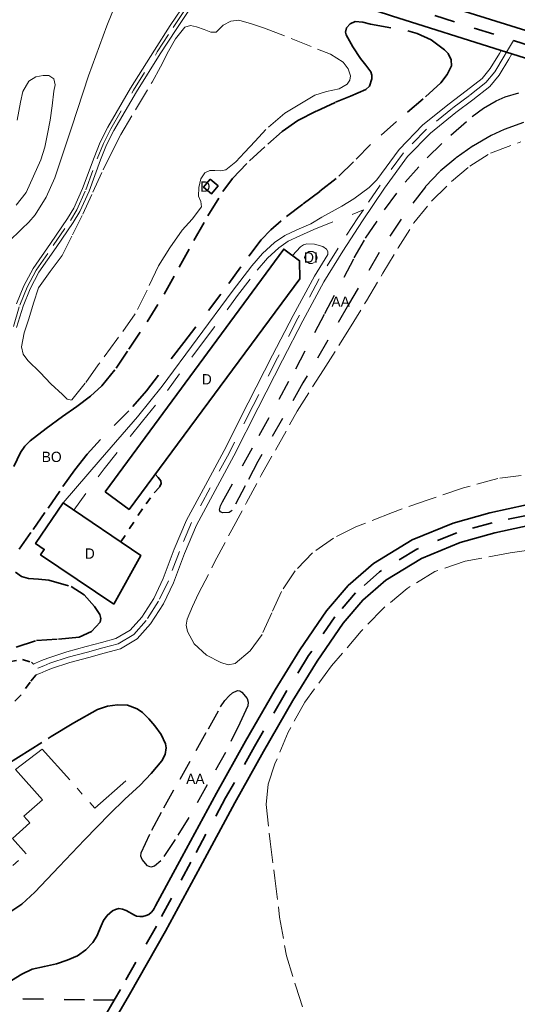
# Model space of a CAD drawing. Header units: metres. Extents: x 397317 to 400830, y 4588008 to 4590370.
# Tile 15 of 88: x 398337 to 398458, y 4588310 to 4588549. Entities that reach past the tile are written whole.
import ezdxf
from ezdxf.enums import TextEntityAlignment as Align

# ---------------------------------------------------------------- set-up
doc = ezdxf.new("R2010")
doc.units = ezdxf.units.M
doc.header["$MEASUREMENT"] = 0
for name, pattern in [('bt5mv20_mur', [17.375, 10, -2.75, 1.875, -2.75]), ('bt5mv20_nopinta', [10, 5, -5]), ('bt5mv20_tlin1', [7, 5.25, -1.75]), ('bt5mv20_tlin6', [19.375, 10, -1.875, 1.875, -1.875, 1.875, -1.875]), ('bt5mv20_tlin7', [3.75, 1.875, -1.875])]:
    doc.linetypes.add(name, pattern=pattern)
for name, color, linetype, lineweight in [('ARB01_CN', 7, 'Continuous', 15), ('ARB01_LN', 7, 'Continuous', 15), ('COB01_CN', 7, 'Continuous', 15), ('COB01_LN', 7, 'Continuous', 15), ('DIP01_CN', 7, 'Continuous', 15), ('DIP01_LN', 7, 'Continuous', 15), ('EDI01_CN', 7, 'Continuous', 15), ('EDI01_LN', 7, 'Continuous', 15), ('ESP01_LN', 7, 'Continuous', 15), ('ESP02_LN', 7, 'Continuous', 15), ('FLU01_LN', 7, 'Continuous', 15), ('MUR01_LN', 7, 'Continuous', 15), ('PAR01_LN', 7, 'Continuous', 15), ('VIA01_LN', 7, 'Continuous', 15), ('VIA04_LN', 7, 'Continuous', 15), ('VIA16_LN', 7, 'Continuous', 15), ('VIA19_LN', 7, 'Continuous', 15)]:
    doc.layers.add(name, color=color, linetype=linetype, lineweight=lineweight)
doc.styles.add('034', font='txt')

msp = doc.modelspace()

# ---------------------------------------------------------------- linework, layer by layer
at = {"layer": 'ARB01_LN', "color": 3, "linetype": 'bt5mv20_nopinta', "lineweight": 25}
for points in [[(398459.63, 4588524.11, 142.93), (398454.97, 4588522.4, 143.18), (398451.82, 4588520.96, 143.31), (398447.41, 4588518.44, 143.5), (398443.23, 4588515.46, 143.64), (398439.3, 4588512.2, 143.68), (398435.82, 4588508.52, 143.69), (398429.94, 4588500.69, 143.81), (398424.62, 4588492.53, 143.98), (398417.14, 4588479.92, 144.45), (398406.12, 4588460.91, 145.57), (398395.2, 4588441.87, 146.69), (398392.05, 4588435.91, 146.86), (398388.96, 4588429.96, 146.55), (398388.23, 4588429.42, 146.32), (398386.63, 4588429.34, 145.68), (398386.03, 4588429.61, 145.36), (398385.82, 4588430.08, 145.12), (398386.09, 4588431.07, 144.83), (398386.59, 4588432.06, 144.64), (398395.51, 4588448.17, 142.97), (398404.36, 4588464.31, 141.63), (398411.45, 4588477.77, 140.67), (398418.56, 4588491.24, 139.9), (398421.33, 4588496.02, 139.74), (398425.93, 4588502.93, 139.59), (398430.94, 4588509.61, 139.38), (398436.24, 4588515.54, 139.06), (398442, 4588521.06, 138.75), (398447.18, 4588525.55, 138.53), (398449.96, 4588527.56, 138.42), (398453, 4588529.38, 138.31), (398455.18, 4588530.36, 138.23), (398458.54, 4588531.28, 138.09)], [(398387.35, 4588371.25, 155.28), (398382.86, 4588363.33, 156.25), (398378.38, 4588355.4, 157.22), (398375.13, 4588350.11, 157.63), (398371.59, 4588344.94, 157.45), (398370.07, 4588343.62, 157.21), (398369.17, 4588343.39, 157.04), (398368.38, 4588343.74, 156.85), (398367.09, 4588345.27, 156.39), (398366.76, 4588346.06, 156.15), (398366.83, 4588346.85, 155.94), (398369.4, 4588352.34, 154.76), (398372.35, 4588357.81, 153.81), (398376.28, 4588364.76, 152.91), (398380.21, 4588371.69, 152.43), (398383.17, 4588376.97, 152.48), (398386.12, 4588382.26, 152.82), (398387.16, 4588383.81, 152.95), (398388.19, 4588384.97, 153.08), (398389.01, 4588385.68, 153.2), (398390.24, 4588386.23, 153.39), (398390.79, 4588386.18, 153.5), (398391.29, 4588385.86, 153.61), (398392.54, 4588384.28, 154.35), (398392.84, 4588383.39, 154.74), (398392.71, 4588382.5, 154.92), (398391.74, 4588380.43, 154.93), (398390.78, 4588378.36, 154.94), (398387.35, 4588371.25, 155.28)]]:
    msp.add_polyline3d(points, dxfattribs=at)
at = {"layer": 'COB01_LN', "color": 92, "linetype": 'bt5mv20_nopinta', "lineweight": 35}
for points in [[(398335.94, 4588440.63, 133.59), (398337.55, 4588444.03, 133.41), (398338.58, 4588445.58, 133.32), (398339.87, 4588446.88, 133.23), (398343.8, 4588449.86, 132.97), (398347.77, 4588452.77, 132.71), (398351.19, 4588455.22, 132.59), (398354.58, 4588457.71, 132.63), (398357.28, 4588460.17, 132.79), (398360.74, 4588464.48, 133.19), (398363.85, 4588469.08, 133.52), (398368.26, 4588475.7, 133.75), (398372.42, 4588482.47, 133.74), (398376.04, 4588488.97, 133.34), (398379.63, 4588495.47, 132.96), (398383.05, 4588501.45, 132.85), (398386.67, 4588507.35, 132.75), (398389.05, 4588510.52, 132.69), (398393.17, 4588514.8, 132.61), (398397.6, 4588518.85, 132.52), (398401.06, 4588521.95, 132.31), (398404.84, 4588524.61, 132.15), (398409.38, 4588526.9, 132.29), (398413.98, 4588529.01, 132.45), (398417.68, 4588530.49, 132.53), (398421.39, 4588532.14, 132.61), (398422.23, 4588532.95, 132.64), (398422.85, 4588534.72, 132.69), (398422.82, 4588535.62, 132.71), (398422.55, 4588536.39, 132.74), (398421.35, 4588538, 132.85), (398420.09, 4588539.63, 133.03), (398418.22, 4588542.51, 133.65), (398416.6, 4588545.4, 134.63), (398416.42, 4588546.07, 134.99), (398416.68, 4588547.06, 135.7), (398417.54, 4588548.03, 136.2)], [(398417.54, 4588548.03, 136.2), (398418.75, 4588548.62, 136.39), (398420.64, 4588548.5, 136.56), (398422.49, 4588548, 136.63), (398431.61, 4588546.35, 136.69), (398433.86, 4588545.68, 136.7), (398437.2, 4588544.15, 136.73), (398440.49, 4588541.79, 136.79), (398441.35, 4588540.87, 136.82), (398442.12, 4588539.35, 136.88), (398442.14, 4588537.87, 136.96), (398441.15, 4588535.73, 137.26), (398439.58, 4588533.75, 137.56), (398435.31, 4588529.83, 137.75), (398428.83, 4588524.36, 137.76), (398422.52, 4588518.79, 137.97), (398418.41, 4588514.6, 138.37), (398414.19, 4588510.51, 138.77), (398410.18, 4588507.38, 139.02), (398406.1, 4588504.33, 139.17), (398400.81, 4588500.23, 138.89), (398398.29, 4588498.06, 138.68), (398395.99, 4588495.64, 138.6), (398391.02, 4588489.09, 138.8), (398386.21, 4588482.45, 139), (398377.21, 4588470.68, 139.13), (398368.11, 4588458.97, 139.09), (398363.84, 4588454.11, 138.9), (398357.01, 4588447.2, 138.44), (398353.72, 4588443.63, 138.24), (398350.73, 4588439.83, 138.14), (398347.09, 4588434.64, 138.1), (398343.47, 4588429.44, 138.07), (398340.09, 4588424.63, 138), (398336.71, 4588419.83, 137.97)], [(398336.34, 4588415, 138.85), (398337.83, 4588413.89, 139.21), (398339.52, 4588413.44, 139.63), (398340.73, 4588413.34, 139.98), (398341.95, 4588413.24, 140.15), (398344.41, 4588413.05, 140.29), (398349.89, 4588411.51, 140.9), (398352.99, 4588409.46, 141.8), (398355.48, 4588406.62, 142.96), (398356.78, 4588404.71, 143.69), (398357.09, 4588403.72, 144.06), (398356.91, 4588402.81, 144.33), (398354.76, 4588400.59, 144.68), (398351.76, 4588399.19, 144.73), (398346.46, 4588398.68, 144.78), (398341.22, 4588398.34, 144.81), (398335.46, 4588396.48, 144.82)]]:
    msp.add_polyline3d(points, dxfattribs=at)
at = {"layer": 'DIP01_LN', "color": 6, "linetype": 'Continuous', "lineweight": 15}
msp.add_polyline3d([(398408.35, 4588489.88, 145.37), (398409.2, 4588490.38, 145.37), (398409.57, 4588491.28, 145.37), (398409.32, 4588492.22, 145.37), (398408.55, 4588492.82, 145.37), (398407.57, 4588492.84, 145.37), (398406.79, 4588492.26, 145.37), (398406.51, 4588491.32, 145.37), (398406.86, 4588490.41, 145.37), (398407.69, 4588489.89, 145.37), (398408.35, 4588489.88, 145.37)], dxfattribs=at)
at = {"layer": 'EDI01_LN', "color": 1, "linetype": 'Continuous', "lineweight": 35}
for points in [[(398383.59, 4588510.32, 133.69), (398381.98, 4588508.41, 133.69), (398383.89, 4588506.8, 133.69), (398385.5, 4588508.71, 133.69), (398383.59, 4588510.32, 133.69)], [(398358.1, 4588434.49, 147.05), (398401.45, 4588493.38, 145.74), (398405.31, 4588490.54, 145.73), (398405.39, 4588486.14, 146.31), (398363.92, 4588430.2, 147.15), (398358.1, 4588434.49, 147.05)], [(398360.18, 4588407.22, 144.02), (398342.44, 4588419.19, 142.01), (398343.33, 4588420.51, 141.97), (398341.23, 4588421.93, 141.97), (398347.88, 4588431.78, 141.72), (398366.75, 4588419.05, 143.7), (398360.18, 4588407.22, 144.02)]]:
    msp.add_polyline3d(points, dxfattribs=at)
at = {"layer": 'ESP01_LN', "color": 132, "linetype": 'bt5mv20_tlin6', "lineweight": 35}
msp.add_polyline3d([(398334.25, 4588368.32, 150.85), (398344.97, 4588375.07, 150.58), (398350.46, 4588378.38, 150.44), (398356.25, 4588381.64, 150.35), (398358.65, 4588382.46, 150.33), (398361.11, 4588382.74, 150.33), (398363.5, 4588382.66, 150.33), (398365.88, 4588381.82, 150.33), (398367.17, 4588380.94, 150.33), (398368.71, 4588379.41, 150.33), (398370.12, 4588377.68, 150.34), (398371.68, 4588375.56, 150.38), (398372.78, 4588373.33, 150.45), (398372.94, 4588372.32, 150.48), (398372.65, 4588370.69, 150.52), (398371.85, 4588369.22, 150.57), (398369.3, 4588366.14, 150.71), (398366.59, 4588363.32, 150.88), (398362.9, 4588359.86, 151.42), (398359.25, 4588356.36, 151.92), (398353.07, 4588349.98, 152.01), (398346.93, 4588343.54, 152.06), (398341.03, 4588337.31, 152.33), (398337.85, 4588334.43, 152.46), (398334.25, 4588331.95, 152.52)], dxfattribs=at)
at = {"layer": 'ESP02_LN', "color": 254, "linetype": 'bt5mv20_tlin7', "lineweight": 35}
for points in [[(398361.92, 4588422.31, 139.21), (398364.01, 4588425.57, 139.24), (398366.11, 4588428.83, 139.28), (398368.03, 4588431.55, 139.27), (398370.02, 4588434.24, 139.24), (398371.31, 4588435.7, 139.24), (398371.73, 4588436.44, 139.24), (398371.6, 4588437.13, 139.24), (398370.94, 4588437.96, 139.24), (398370.28, 4588438.79, 139.24)], [(398334.72, 4588393.23, 146.34), (398338.06, 4588393.78, 146.34), (398340.23, 4588393.11, 146.34), (398340.67, 4588392.68, 146.34)], [(398341.3, 4588390.03, 146.34), (398341.28, 4588389.96, 146.34), (398339.9, 4588388.27, 146.34), (398337.5, 4588384.94, 146.34), (398334.61, 4588382.19, 146.34)]]:
    msp.add_polyline3d(points, dxfattribs=at)
at = {"layer": 'FLU01_LN', "color": 150, "linetype": 'Continuous', "lineweight": 15}
msp.add_polyline3d([(398334.53, 4588495.1, 126.12), (398337.87, 4588498.34, 126), (398339.58, 4588499.91, 125.94), (398341.09, 4588501.67, 125.89), (398343.81, 4588506.02, 125.84), (398345.91, 4588510.68, 125.81), (398350, 4588523.05, 125.8), (398354.05, 4588535.41, 125.79), (398358.53, 4588547.56, 125.78), (398363.33, 4588559.62, 125.77)], dxfattribs=at)
at = {"layer": 'MUR01_LN', "color": 1, "linetype": 'bt5mv20_mur', "lineweight": 15}
msp.add_polyline3d([(398291.28, 4588344.75, 152.42), (398322.77, 4588339.88, 153.37), (398326.13, 4588335.33, 153.37), (398338.9, 4588346.62, 152.87), (398335.59, 4588350.36, 152.87), (398339.84, 4588354.12, 152.84), (398338.4, 4588355.75, 152.84), (398342.88, 4588359.71, 152.84), (398336.37, 4588367.07, 152.84), (398342.85, 4588372.05, 152.81), (398355.61, 4588357.68, 152.62), (398363.53, 4588364.72, 151.3)], dxfattribs=at)
at = {"layer": 'PAR01_LN', "color": 3, "linetype": 'bt5mv20_tlin1', "lineweight": 15}
for points in [[(398397.09, 4588522.39, 131.2), (398394.51, 4588519.6, 131.1), (398391.93, 4588516.8, 131), (398389.83, 4588514.55, 130.86), (398387.37, 4588512.61, 130.67), (398386.08, 4588512.42, 130.56), (398384.73, 4588512.48, 130.49), (398383.5, 4588512.43, 130.49), (398382.31, 4588511.86, 130.49), (398381.32, 4588510.45, 130.49), (398380.82, 4588508.34, 130.49), (398380.79, 4588506.23, 130.49), (398381.31, 4588504.93, 130.49), (398381.5, 4588503.63, 130.49), (398379.19, 4588500.66, 130.49), (398376.78, 4588497.95, 130.49), (398373.83, 4588493.68, 130.49), (398371.02, 4588489.29, 130.49), (398368.28, 4588483.45, 130.49), (398365.38, 4588477.71, 130.49), (398360.97, 4588471.46, 130.5), (398356.44, 4588465.27, 130.51), (398353.27, 4588460.87, 130.52), (398349.97, 4588456.76, 130.54), (398348.88, 4588456.97, 130.58), (398347.71, 4588458.08, 130.63), (398344.93, 4588460.7, 130.73), (398342.29, 4588463.45, 130.79), (398339.33, 4588466.36, 130.35), (398338.2, 4588467.91, 130.03), (398337.78, 4588469.63, 129.89), (398338.47, 4588473.05, 129.9), (398339.6, 4588476.5, 129.9), (398340.7, 4588480.27, 129.9), (398341.96, 4588484, 129.9), (398344.73, 4588487.96, 129.9), (398347.7, 4588491.8, 129.8), (398350.21, 4588496.81, 129.43), (398352.65, 4588501.87, 128.98), (398355.12, 4588507.23, 128.55), (398357.6, 4588512.59, 128.25), (398359.71, 4588516.92, 128.17), (398361.94, 4588521.19, 128.13), (398365.69, 4588527.56, 128.05), (398369.5, 4588533.88, 127.99), (398371.52, 4588537.63, 128.02), (398373.5, 4588541.4, 128.07), (398375.2, 4588544.44, 128.07), (398377.44, 4588547.22, 128.07), (398378.82, 4588547.64, 128.07), (398380.31, 4588547.37, 128.07), (398382.11, 4588546.69, 128.29), (398383.75, 4588546.02, 128.82), (398385.02, 4588546.04, 129.99), (398386.73, 4588547.72, 130.18), (398388.64, 4588548.69, 130.19), (398390.56, 4588548.95, 130.21), (398393.65, 4588548.1, 130.24), (398396.74, 4588547.01, 130.28), (398403.25, 4588544.5, 130.89), (398409.66, 4588541.93, 131.48), (398412.81, 4588540.69, 131.5), (398415.87, 4588538.78, 131.5), (398417.12, 4588537.16, 131.5), (398417.63, 4588535.41, 131.5), (398417.48, 4588534.4, 131.5), (398416.81, 4588533.44, 131.5), (398414.88, 4588532.26, 131.5), (398411.85, 4588531.62, 131.5), (398408.98, 4588530.74, 131.5), (398405.35, 4588528.56, 131.5), (398401.71, 4588526.37, 131.5), (398397.09, 4588522.39, 131.2)], [(398343.48, 4588518.12, 129), (398344.12, 4588521.4, 128.99), (398344.75, 4588524.67, 128.98), (398345.26, 4588528.19, 128.96), (398345.63, 4588531.72, 128.93), (398345.98, 4588533.23, 128.92), (398345.67, 4588534.73, 128.9), (398344.41, 4588535.48, 128.88), (398343.02, 4588535.5, 128.87), (398341.24, 4588535.2, 128.86), (398339.54, 4588534.14, 128.86), (398338.13, 4588531.66, 128.85), (398337.55, 4588529.07, 128.84), (398336.76, 4588524.68, 128.92)], [(398336.51, 4588504.01, 129.09), (398338.91, 4588507.1, 129.08), (398340.71, 4588511.09, 129.06), (398342.51, 4588515.07, 129.04), (398343.48, 4588518.12, 129)], [(398404.72, 4588454.05, 146.73), (398411.08, 4588464.08, 146.48), (398417.44, 4588474.1, 146.23), (398421.51, 4588480.82, 145.67), (398425.5, 4588487.58, 145.05), (398429.23, 4588493.68, 144.83), (398433.06, 4588499.74, 144.74), (398437.3, 4588505, 144.74), (398442.21, 4588509.77, 144.74), (398446.65, 4588513.55, 144.74), (398451.64, 4588516.66, 144.74), (398459, 4588519.43, 144.66)], [(398459.11, 4588438.44, 149.52), (398453.41, 4588437.75, 149.55), (398445.06, 4588435.44, 149.62), (398436.78, 4588432.62, 149.66), (398427.81, 4588429.49, 149.66), (398418.98, 4588425.98, 149.65), (398413.5, 4588423.24, 149.65), (398408.43, 4588419.68, 149.65), (398404.25, 4588415.28, 149.61), (398400.88, 4588410.28, 149.56), (398398.52, 4588405.11, 149.53), (398396.19, 4588399.86, 149.51), (398393.34, 4588395.91, 149.51), (398389.67, 4588392.82, 149.51), (398387.94, 4588392.52, 149.5), (398386.15, 4588393.05, 149.49), (398382.7, 4588394.81, 149.06), (398379.7, 4588397.61, 148.65), (398378.05, 4588400.59, 148.65), (398377.76, 4588402.1, 148.65), (398378, 4588403.56, 148.65), (398379.3, 4588406.68, 148.65), (398380.78, 4588409.77, 148.65), (398384.76, 4588417.57, 148.79), (398388.82, 4588425.29, 148.6), (398392.42, 4588431.91, 148.04), (398396.01, 4588438.52, 147.48), (398404.72, 4588454.05, 146.73)], [(398467.33, 4588421.31, 152.65), (398456.4, 4588419.63, 152.97), (398445.52, 4588417.62, 153.29), (398438.16, 4588415.13, 153.37), (398431.38, 4588411.03, 153.44), (398425.51, 4588406.1, 153.63), (398420.23, 4588400.62, 153.89), (398413.08, 4588392.28, 154.51), (398406.58, 4588383.4, 155.15), (398402.53, 4588376.15, 155.2)], [(398402.53, 4588376.15, 155.2), (398399.32, 4588368.42, 155.28), (398397.68, 4588363.52, 155.58), (398397.17, 4588358.56, 155.95), (398398.14, 4588349.64, 156.64), (398399.32, 4588340.72, 157.55), (398400.46, 4588331.23, 159.03), (398402.08, 4588321.88, 160.78), (398404.36, 4588314.47, 162.31), (398406.85, 4588307.08, 163.83), (398408.4, 4588301.87, 164.68), (398409.97, 4588296.65, 165.24), (398411.34, 4588292.24, 165.28), (398412.83, 4588287.86, 165.35), (398414.06, 4588284.57, 165.65), (398415.28, 4588281.27, 165.95)]]:
    msp.add_polyline3d(points, dxfattribs=at)
at = {"layer": 'VIA01_LN', "color": 6, "linetype": 'bt5mv20_nopinta', "lineweight": 35}
for points in [[(398428.59, 4588553.05, 137.49), (398457.24, 4588544.02, 137.62), (398464.2, 4588541.82, 137.65)], [(398460.82, 4588428.85, 151.48), (398452.08, 4588426.98, 152), (398443.43, 4588424.53, 152.51), (398433.75, 4588420.56, 153.17), (398424.71, 4588415.04, 153.83), (398418.86, 4588409.97, 154.27), (398413.86, 4588404.11, 154.64), (398407.49, 4588394.74, 155.09), (398401.54, 4588385.12, 155.53), (398394.36, 4588372.69, 156.06), (398387.34, 4588360.17, 156.59), (398378.92, 4588344.62, 157.68), (398370.53, 4588329.05, 158.79), (398361.8, 4588313.71, 159.56), (398360.29, 4588311.11, 159.67)], [(398360.29, 4588311.11, 159.67), (398353.12, 4588311.16, 159.33), (398334.01, 4588311.54, 158.96), (398313.79, 4588312.06, 158.56), (398310.36, 4588312.27, 158.21), (398302.59, 4588312.33, 157.5), (398293.92, 4588312.29, 156.78), (398284.83, 4588312.01, 156.27), (398277.01, 4588312.23, 155.89), (398270.96, 4588312.55, 155.51), (398266.87, 4588313.08, 155.33), (398262.77, 4588314.04, 155.25), (398261.72, 4588314.4, 155.21), (398260.3, 4588314.87, 155.13), (398259.53, 4588315.29, 155.09), (398258.62, 4588316.01, 155.06), (398257.85, 4588316.97, 155.03), (398257.29, 4588318.86, 154.85), (398257.25, 4588321.63, 154.44), (398257.63, 4588324.12, 154.06), (398258.41, 4588328.22, 153.68)], [(398352.92, 4588298.43, 160.22), (398360.29, 4588311.11, 159.67)]]:
    msp.add_polyline3d(points, dxfattribs=at)
at = {"layer": 'VIA04_LN', "color": 1, "linetype": 'Continuous', "lineweight": 35}
for points in [[(398395.55, 4588567.23, 137.33), (398429.57, 4588556.09, 137.49), (398465.16, 4588544.87, 137.65), (398499.83, 4588533.98, 137.84), (398502.57, 4588534.76, 137.99), (398505.1, 4588536.08, 137.88), (398507.29, 4588537.87, 137.52), (398509.04, 4588540.06, 136.92), (398509.72, 4588541.28, 136.54), (398510.78, 4588545.29, 136.64), (398511.79, 4588549.46, 136.58), (398512.6, 4588553.55, 136.35)], [(398392.68, 4588561.45, 137.33), (398427.61, 4588550.01, 137.49), (398454.23, 4588541.61, 137.61), (398455.54, 4588541.19, 137.62), (398456.85, 4588540.78, 137.62), (398463.24, 4588538.77, 137.65)], [(398460.35, 4588431.32, 151.48), (398451.47, 4588429.41, 152), (398442.61, 4588426.9, 152.51), (398432.61, 4588422.8, 153.17), (398423.22, 4588417.07, 153.83), (398417.07, 4588411.74, 154.27), (398411.86, 4588405.63, 154.64), (398405.39, 4588396.1, 155.09), (398399.39, 4588386.41, 155.53), (398392.18, 4588373.93, 156.06), (398385.14, 4588361.38, 156.59), (398376.72, 4588345.81, 157.68), (398370.34, 4588333.98, 158.53)], [(398355.1, 4588297.19, 160.22), (398363.97, 4588312.46, 159.56), (398372.72, 4588327.83, 158.79), (398381.13, 4588343.42, 157.68), (398389.54, 4588358.96, 156.59), (398396.54, 4588371.44, 156.06), (398403.69, 4588383.83, 155.53), (398409.59, 4588393.38, 155.09), (398415.86, 4588402.59, 154.64), (398420.64, 4588408.19, 154.27), (398426.2, 4588413.01, 153.83), (398434.89, 4588418.32, 153.17), (398444.25, 4588422.16, 152.51), (398452.68, 4588424.54, 152), (398461.29, 4588426.38, 151.48)], [(398365.74, 4588331.49, 158.69), (398366.53, 4588331.38, 158.72), (398367.25, 4588331.39, 158.8), (398368.05, 4588331.62, 158.8), (398368.67, 4588331.91, 158.8), (398369.38, 4588332.49, 158.8), (398369.76, 4588332.97, 158.8), (398369.99, 4588333.37, 158.8), (398370.34, 4588333.98, 158.53)], [(398335.37, 4588315.88, 159.3), (398337.84, 4588317.38, 159.28), (398340.39, 4588318.63, 159.24), (398343.34, 4588319.3, 159.16), (398346.31, 4588319.94, 159.06), (398348.89, 4588320.77, 158.97), (398351.41, 4588321.86, 158.88), (398353.4, 4588323.3, 158.85), (398355.09, 4588325.1, 158.83), (398356.06, 4588326.63, 158.78), (398357.1, 4588329.18, 158.68), (398357.72, 4588330.44, 158.64), (398358.59, 4588331.61, 158.61), (398359.21, 4588332.21, 158.6), (398359.92, 4588332.8, 158.59), (398360.62, 4588333.14, 158.58), (398361.42, 4588333.34, 158.58), (398362.33, 4588333.2, 158.57), (398363.22, 4588332.84, 158.58), (398365.26, 4588331.7, 158.67), (398365.74, 4588331.49, 158.69)]]:
    msp.add_polyline3d(points, dxfattribs=at)
at = {"layer": 'VIA16_LN', "color": 42, "linetype": 'bt5mv20_nopinta', "lineweight": 15}
for points in [[(398335.82, 4588474.58, 129.53), (398337.4, 4588479.81, 128.93), (398339.14, 4588484.11, 128.71), (398341.32, 4588488.24, 128.64), (398345.51, 4588494.28, 128.54), (398349.66, 4588500.33, 128.44), (398351.21, 4588502.93, 128.41), (398353.41, 4588507.77, 128.35), (398356.18, 4588515.32, 128.29), (398357.68, 4588519.03, 128.26), (398359.47, 4588522.6, 128.23), (398365.01, 4588531.99, 128.22), (398370.75, 4588541.24, 128.21), (398374.6, 4588547.16, 128.17), (398378.55, 4588553.01, 128.09)], [(398457.24, 4588544.02, 137.62), (398455.54, 4588541.19, 137.63), (398454.95, 4588540.21, 137.63), (398452.65, 4588536.4, 137.65), (398450.54, 4588533.83, 137.64), (398446.52, 4588530.69, 137.6), (398442.43, 4588527.61, 137.65), (398436.14, 4588522.52, 137.88), (398430.49, 4588516.72, 138.12), (398424.82, 4588508.93, 138.4), (398420.77, 4588502.91, 138.62)], [(398420.77, 4588502.91, 138.62), (398419.46, 4588500.96, 138.69), (398414.63, 4588493.63, 139.27), (398410.05, 4588486.14, 139.95), (398404.91, 4588476.62, 140.46), (398399.93, 4588467.02, 140.92), (398394.04, 4588455.45, 141.69), (398388.18, 4588443.87, 142.69), (398383.63, 4588435.43, 143.57), (398379.05, 4588427, 144.44), (398376.11, 4588420.03, 145.05), (398373.44, 4588412.91, 145.56), (398371.08, 4588407.94, 145.88), (398368.07, 4588403.22, 146.2), (398365.03, 4588399.85, 146.51), (398361.26, 4588397.62, 146.8), (398357.54, 4588396.6, 146.9), (398353.82, 4588395.6, 146.9), (398349.16, 4588394.37, 147.09), (398344.64, 4588392.87, 146.88), (398343.18, 4588392.27, 146.61), (398341.72, 4588391.66, 146.34)], [(398350.46, 4588430.04, 138.64), (398357.88, 4588440.09, 138.8), (398367.16, 4588451.66, 139), (398373.21, 4588459.1, 139.12), (398381.74, 4588470.62, 139.21), (398390.25, 4588482.11, 139.17), (398394.98, 4588488.31, 139.11), (398397.47, 4588491.16, 139.08), (398400.24, 4588493.7, 139.05), (398402.56, 4588495.31, 139.03), (398405.32, 4588496.61, 139), (398408.74, 4588498.12, 138.91), (398420.77, 4588502.91, 138.62)]]:
    msp.add_polyline3d(points, dxfattribs=at)
at = {"layer": 'VIA19_LN', "color": 7, "linetype": 'Continuous', "lineweight": 15}
for points in [[(398336.61, 4588480.09, 128.93), (398338.38, 4588484.46, 128.71), (398340.6, 4588488.68, 128.64), (398344.82, 4588494.75, 128.54), (398348.95, 4588500.78, 128.44), (398350.47, 4588503.32, 128.41), (398352.63, 4588508.09, 128.35), (398355.4, 4588515.62, 128.29), (398356.92, 4588519.38, 128.26), (398358.73, 4588523, 128.23), (398364.29, 4588532.42, 128.22), (398370.04, 4588541.69, 128.21), (398373.9, 4588547.62, 128.17), (398377.88, 4588553.51, 128.09)], [(398336.62, 4588474.33, 129.53), (398338.19, 4588479.53, 128.93), (398339.9, 4588483.75, 128.71), (398342.04, 4588487.8, 128.64), (398346.2, 4588493.8, 128.54), (398350.37, 4588499.88, 128.44), (398351.96, 4588502.54, 128.41), (398354.19, 4588507.45, 128.35), (398356.96, 4588515.02, 128.29), (398358.45, 4588518.69, 128.26), (398360.21, 4588522.2, 128.23), (398365.72, 4588531.55, 128.22), (398371.46, 4588540.79, 128.21), (398375.3, 4588546.7, 128.17), (398379.22, 4588552.51, 128.09)], [(398456.85, 4588540.78, 137.62), (398456.09, 4588539.52, 137.63), (398453.75, 4588535.62, 137.65), (398451.48, 4588532.86, 137.64), (398447.34, 4588529.63, 137.6), (398443.26, 4588526.55, 137.65), (398437.05, 4588521.53, 137.88), (398431.52, 4588515.85, 138.12), (398425.92, 4588508.16, 138.4), (398420.58, 4588500.22, 138.69), (398415.77, 4588492.91, 139.27), (398411.21, 4588485.47, 139.95), (398406.09, 4588475.99, 140.46), (398401.12, 4588466.41, 140.92), (398395.24, 4588454.84, 141.69), (398389.37, 4588443.25, 142.69), (398384.81, 4588434.79, 143.57), (398380.26, 4588426.42, 144.44), (398377.35, 4588419.54, 145.05), (398374.68, 4588412.39, 145.56), (398372.26, 4588407.29, 145.88), (398369.14, 4588402.41, 146.2), (398365.89, 4588398.8, 146.51), (398361.79, 4588396.37, 146.8), (398357.89, 4588395.31, 146.9), (398354.17, 4588394.3, 146.9), (398349.55, 4588393.09, 147.09), (398345.11, 4588391.61, 146.88), (398343.69, 4588391.03, 146.61), (398342.23, 4588390.42, 146.34), (398341.3, 4588390.03, 146.34)], [(398454.23, 4588541.61, 137.61), (398453.8, 4588540.9, 137.63), (398451.55, 4588537.18, 137.65), (398449.6, 4588534.79, 137.64), (398445.71, 4588531.76, 137.6), (398441.6, 4588528.67, 137.65), (398435.24, 4588523.51, 137.88), (398429.46, 4588517.59, 138.12), (398424.08, 4588510.23, 138.4), (398422.22, 4588508.32, 138.45), (398418.44, 4588505.59, 138.62), (398415.53, 4588503.79, 138.76), (398410.69, 4588501.13, 138.79), (398408.01, 4588499.55, 138.91), (398404.65, 4588498.07, 139), (398401.75, 4588496.7, 139.03), (398399.24, 4588494.95, 139.05), (398396.32, 4588492.28, 139.08), (398393.74, 4588489.32, 139.11), (398388.97, 4588483.07, 139.17), (398380.45, 4588471.57, 139.21), (398371.94, 4588460.08, 139.12), (398365.93, 4588452.69, 139), (398356.91, 4588442.23, 138.8), (398347.88, 4588431.78, 138.6)], [(398340.67, 4588392.68, 146.34), (398341.21, 4588392.9, 146.34), (398342.67, 4588393.5, 146.61), (398344.17, 4588394.13, 146.88), (398348.78, 4588395.66, 147.09), (398353.47, 4588396.9, 146.9), (398357.19, 4588397.9, 146.9), (398360.73, 4588398.87, 146.8), (398364.17, 4588400.9, 146.51), (398367, 4588404.03, 146.2), (398369.91, 4588408.59, 145.88), (398372.2, 4588413.43, 145.56), (398374.86, 4588420.53, 145.05), (398377.84, 4588427.58, 144.44), (398382.45, 4588436.07, 143.57), (398386.99, 4588444.49, 142.69), (398392.85, 4588456.06, 141.69), (398398.74, 4588467.63, 140.92), (398403.72, 4588477.25, 140.46), (398408.89, 4588486.81, 139.95), (398412.18, 4588492.11, 139.35), (398412.18, 4588492.81, 139.35), (398411.8, 4588493.34, 139.35), (398410.95, 4588494.03, 139.35), (398408.92, 4588494.55, 139.35), (398407.09, 4588494.65, 139.32), (398406.22, 4588494.4, 139.31), (398405.52, 4588493.91, 139.35), (398404.55, 4588492.87, 139.55), (398403.58, 4588491.82, 139.8)]]:
    msp.add_polyline3d(points, dxfattribs=at)

# ---------------------------------------------------------------- texts
at = {"layer": 'ARB01_CN', "color": 251, "linetype": 'Continuous', "lineweight": 0, "style": '034'}
for p in [(398415.26, 4588480.63), (398380, 4588364.81)]:
    msp.add_text('AA', height=2.5, dxfattribs=at).set_placement(p, align=Align.MIDDLE_CENTER)
at = {"layer": 'COB01_CN', "color": 251, "linetype": 'Continuous', "lineweight": 0, "style": '034'}
msp.add_text('BO', height=2.5, dxfattribs=at).set_placement((398345.12, 4588442.96), align=Align.MIDDLE_CENTER)
at = {"layer": 'DIP01_CN', "color": 251, "linetype": 'Continuous', "lineweight": 0, "style": '034'}
msp.add_text('DI', height=2.5, dxfattribs=at).set_placement((398408.04, 4588491.36), align=Align.MIDDLE_CENTER)
at = {"layer": 'EDI01_CN', "color": 251, "linetype": 'Continuous', "lineweight": 0, "style": '034'}
for p in [(398382.41, 4588508.56), (398382.77, 4588461.79), (398354.37, 4588419.5)]:
    msp.add_text('D', height=2.5, dxfattribs=at).set_placement(p, align=Align.MIDDLE_CENTER)

doc.saveas('drawing.dxf')
